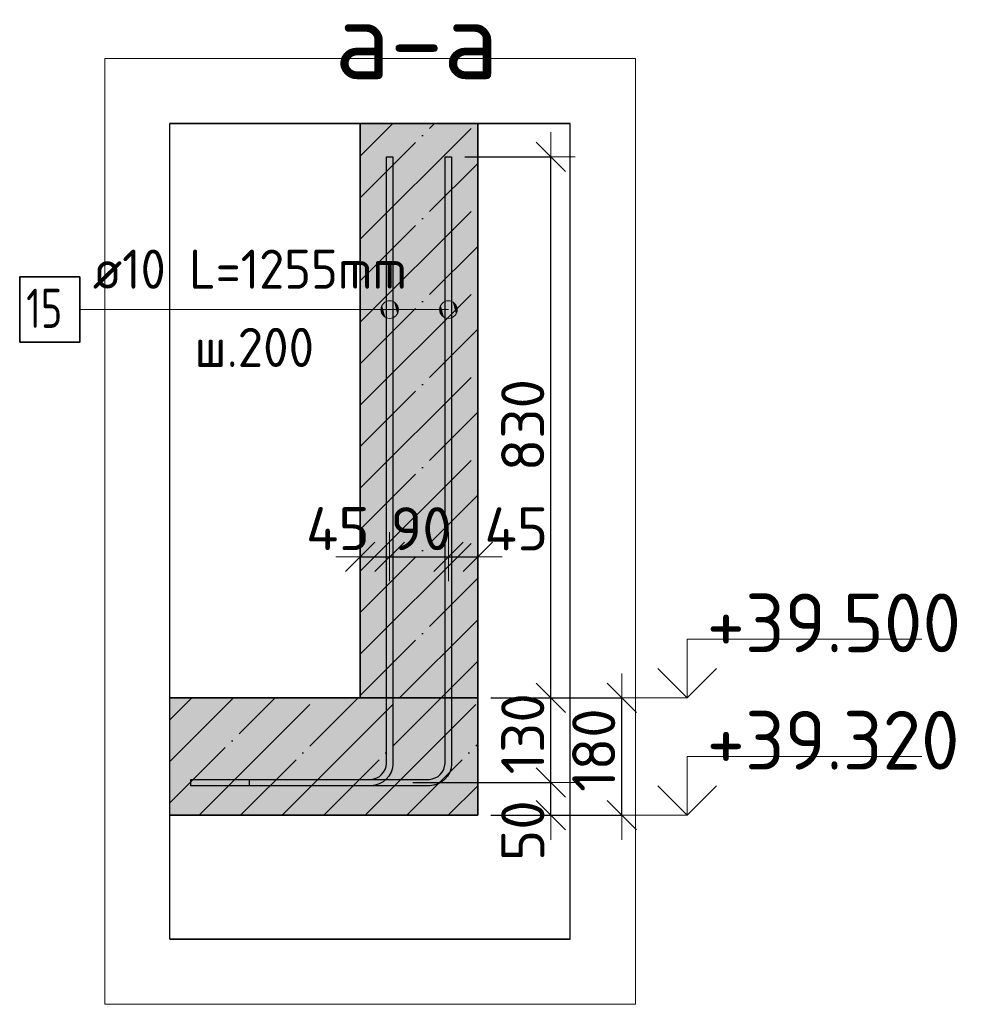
# Model space of a CAD drawing. Header units: millimetres. Extents: x 5077 to 50019, y 6526 to 90933.
# Tile 60 of 60: x 23458 to 24931, y 84965 to 86475. Entities that reach past the tile are written whole.
import ezdxf

# ---------------------------------------------------------------- set-up
doc = ezdxf.new("R2010")
doc.units = ezdxf.units.MM
doc.header["$PDMODE"] = 65
doc.linetypes.add('______11', pattern=[150, 120, -15, 0, -15])
doc.linetypes.add('______5', pattern=[330, 240, -30, 30, -30])
for name, color, linetype, lineweight in [('Standard', 7, 'Continuous', 25), ('Арм.стержн. Выпуски', 180, 'Continuous', 35), ('Высотная отметки_ общее', 7, 'Continuous', 13), ('Размерная линия_ общее', 7, 'Continuous', 13)]:
    doc.layers.add(name, color=color, linetype=linetype, lineweight=lineweight)
doc.styles.add('ISOCPEUR', font='ISOCPEUR')
doc.dimstyles.new('DIMSTYLE_3', dxfattribs={"dimtxt": 66, "dimasz": 75, "dimexe": 0, "dimexo": 0, "dimgap": 33, "dimtad": 2, "dimdec": 0, "dimrnd": 5, "dimzin": 12, "dimdsep": 46, "dimtxsty": 'ISOCPEUR', "dimblk1": 'ALL_ML_STRICH', "dimblk2": 'ALL_ML_STRICH', "dimsah": 1, "dimcen": 0, "dimclrd": 7, "dimclre": 256, "dimclrt": 7, "dimadec": 0, "dimazin": 0, "dimtfac": 1, "dimtdec": 0, "dimtix": 1, "dimtmove": 2, "dimatfit": 3, "dimfxl": 0, "dimtvp": 1.2, "dimtzin": 0, "dimlwd": 0, "dimlwe": -3, "dimarcsym": 0})
doc.dimstyles.new('DIMSTYLE_9', dxfattribs={"dimtxt": 66, "dimasz": 75, "dimexe": 0, "dimexo": 0, "dimgap": 33, "dimtad": 2, "dimdec": 0, "dimrnd": 5, "dimzin": 12, "dimdsep": 46, "dimtxsty": 'ISOCPEUR', "dimblk1": 'ALL_ML_STRICH', "dimblk2": 'ALL_ML_STRICH', "dimsah": 1, "dimcen": 0, "dimclrd": 7, "dimclre": 256, "dimclrt": 7, "dimadec": 0, "dimazin": 0, "dimtfac": 1, "dimtdec": 0, "dimtix": 1, "dimtmove": 2, "dimatfit": 3, "dimfxl": 0, "dimtzin": 0, "dimlwd": 0, "dimlwe": -3, "dimarcsym": 0})

# ---------------------------------------------------------------- blocks, each defined once
blk = doc.blocks.new('ALL_ML_STRICH')
at = {"color": 0, "linetype": 'ByBlock', "lineweight": -2}
for p, q in [((0, -0.5), (0, 0.5)), ((-0.3, -0.3), (0.3, 0.3)), ((-1, 0), (0.5, 0))]:
    blk.add_line(p, q, dxfattribs=at)
blk = doc.blocks.new('*D77')
at = {"layer": 'DEFPOINTS', "color": 7, "linetype": 'Continuous', "lineweight": 13, "transparency": 33554687}
for p in [(24160.2, 85434.5), (24160.2, 85254.5), (24381, 85254.5)]:
    blk.add_point(p, dxfattribs=at)
at = {"layer": 'Размерная линия_ общее', "color": 253, "linetype": 'Continuous', "lineweight": -2, "true_color": 0xa0a0a0, "transparency": 33554687}
for p, q in [((24180.2, 85434.5), (24381, 85434.5)), ((24180.2, 85254.5), (24381, 85254.5))]:
    blk.add_line(p, q, dxfattribs=at)
at = {"layer": 'Размерная линия_ общее', "color": 7, "linetype": 'Continuous', "lineweight": -2, "transparency": 33554687}
blk.add_line((24381, 85254.5), (24381, 85434.5), dxfattribs=at)
at = {"layer": 'Размерная линия_ общее', "color": 7, "linetype": 'Continuous', "lineweight": 13, "transparency": 33554687, "xscale": 75, "yscale": 75, "zscale": 75}
for p, rotation in [((24381, 85434.5), 90), ((24381, 85254.5), 270)]:
    blk.add_blockref('ALL_ML_STRICH', p, dxfattribs=dict(at, rotation=rotation))
at = {"layer": 'Размерная линия_ общее', "color": 7, "linetype": 'Continuous', "lineweight": 13, "transparency": 33554687, "insert": (24338, 85354.4), "char_height": 66, "width": 198, "attachment_point": 5, "rotation": 90, "style": 'ISOCPEUR'}
blk.add_mtext('\\A1;{180}', dxfattribs=at)
blk = doc.blocks.new('*D80')
at = {"layer": 'DEFPOINTS', "color": 7, "linetype": 'Continuous', "lineweight": 13, "transparency": 33554687}
for p in [(24040.7, 85304.5), (24160.2, 85254.5), (24272.2, 85254.5)]:
    blk.add_point(p, dxfattribs=at)
at = {"layer": 'Размерная линия_ общее', "color": 253, "linetype": 'Continuous', "lineweight": -2, "true_color": 0xa0a0a0, "transparency": 33554687}
for p, q in [((24060.7, 85304.5), (24272.2, 85304.5)), ((24180.2, 85254.5), (24272.2, 85254.5))]:
    blk.add_line(p, q, dxfattribs=at)
at = {"layer": 'Размерная линия_ общее', "color": 7, "linetype": 'Continuous', "lineweight": -2, "transparency": 33554687}
blk.add_line((24272.2, 85254.5), (24272.2, 85304.5), dxfattribs=at)
at = {"layer": 'Размерная линия_ общее', "color": 7, "linetype": 'Continuous', "lineweight": 13, "transparency": 33554687, "xscale": 75, "yscale": 75, "zscale": 75}
for p, rotation in [((24272.2, 85304.5), 90), ((24272.2, 85254.5), 270)]:
    blk.add_blockref('ALL_ML_STRICH', p, dxfattribs=dict(at, rotation=rotation))
at = {"layer": 'Размерная линия_ общее', "color": 7, "linetype": 'Continuous', "lineweight": 13, "transparency": 33554687, "insert": (24229.3, 85230.8), "char_height": 66, "width": 132, "attachment_point": 5, "rotation": 90, "style": 'ISOCPEUR'}
blk.add_mtext('\\A1;{50}', dxfattribs=at)
blk = doc.blocks.new('*D81')
at = {"layer": 'DEFPOINTS', "color": 7, "linetype": 'Continuous', "lineweight": 13, "transparency": 33554687}
for p in [(24160.2, 85434.5), (24040.7, 85304.5), (24272.2, 85304.5)]:
    blk.add_point(p, dxfattribs=at)
at = {"layer": 'Размерная линия_ общее', "color": 253, "linetype": 'Continuous', "lineweight": -2, "true_color": 0xa0a0a0, "transparency": 33554687}
for p, q in [((24180.2, 85434.5), (24272.2, 85434.5)), ((24060.7, 85304.5), (24272.2, 85304.5))]:
    blk.add_line(p, q, dxfattribs=at)
at = {"layer": 'Размерная линия_ общее', "color": 7, "linetype": 'Continuous', "lineweight": -2, "transparency": 33554687}
blk.add_line((24272.2, 85304.5), (24272.2, 85434.5), dxfattribs=at)
at = {"layer": 'Размерная линия_ общее', "color": 7, "linetype": 'Continuous', "lineweight": 13, "transparency": 33554687, "xscale": 75, "yscale": 75, "zscale": 75}
for p, rotation in [((24272.2, 85434.5), 90), ((24272.2, 85304.5), 270)]:
    blk.add_blockref('ALL_ML_STRICH', p, dxfattribs=dict(at, rotation=rotation))
at = {"layer": 'Размерная линия_ общее', "color": 7, "linetype": 'Continuous', "lineweight": 13, "transparency": 33554687, "insert": (24229.2, 85379.4), "char_height": 66, "width": 198, "attachment_point": 5, "rotation": 90, "style": 'ISOCPEUR'}
blk.add_mtext('\\A1;{130}', dxfattribs=at)
blk = doc.blocks.new('*D82')
at = {"layer": 'DEFPOINTS', "color": 7, "linetype": 'Continuous', "lineweight": 13, "transparency": 33554687}
for p in [(24120.2, 86264.5), (24160.2, 85434.5), (24272.2, 85434.5)]:
    blk.add_point(p, dxfattribs=at)
at = {"layer": 'Размерная линия_ общее', "color": 253, "linetype": 'Continuous', "lineweight": -2, "true_color": 0xa0a0a0, "transparency": 33554687}
for p, q in [((24140.2, 86264.5), (24272.2, 86264.5)), ((24180.2, 85434.5), (24272.2, 85434.5))]:
    blk.add_line(p, q, dxfattribs=at)
at = {"layer": 'Размерная линия_ общее', "color": 7, "linetype": 'Continuous', "lineweight": -2, "transparency": 33554687}
blk.add_line((24272.2, 85434.5), (24272.2, 86264.5), dxfattribs=at)
at = {"layer": 'Размерная линия_ общее', "color": 7, "linetype": 'Continuous', "lineweight": 13, "transparency": 33554687, "xscale": 75, "yscale": 75, "zscale": 75}
for p, rotation in [((24272.2, 86264.5), 90), ((24272.2, 85434.5), 270)]:
    blk.add_blockref('ALL_ML_STRICH', p, dxfattribs=dict(at, rotation=rotation))
at = {"layer": 'Размерная линия_ общее', "color": 7, "linetype": 'Continuous', "lineweight": 13, "transparency": 33554687, "insert": (24229.2, 85852.8), "char_height": 66, "width": 198, "attachment_point": 5, "rotation": 90, "style": 'ISOCPEUR'}
blk.add_mtext('\\A1;{830}', dxfattribs=at)
blk = doc.blocks.new('COMPLEX_ELEVATIONDIM_0')
at = {"layer": 'Высотная отметки_ общее', "color": 7, "linetype": 'Continuous', "lineweight": 13, "transparency": 33554687}
for p, q in [((24481, 85434.5), (24481, 85524.5)), ((24481, 85524.5), (24841, 85524.5)), ((24481, 85434.5), (24436, 85479.5)), ((24481, 85434.5), (24526, 85479.5)), ((24481, 85434.5), (24374.9, 85434.5)), ((24481, 85434.5), (24481, 85434.5)), ((24481, 85434.5), (24481, 85434.5)), ((24481, 85434.5), (24481, 85434.5)), ((24481, 85434.5), (24481, 85434.5)), ((24481, 85254.5), (24481, 85344.5)), ((24481, 85344.5), (24841, 85344.5)), ((24481, 85254.5), (24436, 85299.5)), ((24481, 85254.5), (24526, 85299.5)), ((24481, 85254.5), (24481, 85254.5)), ((24481, 85254.5), (24481, 85254.5)), ((24481, 85254.5), (24481, 85254.5)), ((24481, 85254.5), (24481, 85254.5))]:
    blk.add_line(p, q, dxfattribs=at)
blk.add_lwpolyline([(24481, 85254.5), (24441, 85254.5), (24441, 85254.5), (24374.9, 85254.5)], dxfattribs=at)
at = {"layer": 'Высотная отметки_ общее', "color": 7, "linetype": 'Continuous', "lineweight": 13, "transparency": 33554687, "char_height": 90, "width": 447.716, "attachment_point": 7, "style": 'ISOCPEUR'}
for s, insert in [('\\W0.96;+39.500', (24511, 85504.5)), ('\\W0.96;+39.320', (24511, 85324.5))]:
    blk.add_mtext(s, dxfattribs=dict(at, insert=insert))
blk = doc.blocks.new('*D212')
at = {"layer": 'DEFPOINTS', "color": 7, "linetype": 'Continuous', "lineweight": 13, "transparency": 33554687}
for p in [(23980.2, 85659.4), (24025.2, 85661.5), (23980.2, 85651)]:
    blk.add_point(p, dxfattribs=at)
at = {"layer": 'Размерная линия_ общее', "color": 253, "linetype": 'Continuous', "lineweight": -2, "true_color": 0xa0a0a0, "transparency": 33554687}
for p, q in [((23980.2, 85651), (23980.2, 85651)), ((24025.2, 85651), (24025.2, 85651))]:
    blk.add_line(p, q, dxfattribs=at)
at = {"layer": 'Размерная линия_ общее', "color": 7, "linetype": 'Continuous', "lineweight": -2, "transparency": 33554687}
blk.add_line((23980.2, 85651), (24025.2, 85651), dxfattribs=at)
at = {"layer": 'Размерная линия_ общее', "color": 7, "linetype": 'Continuous', "lineweight": 13, "transparency": 33554687, "xscale": 75, "yscale": 75, "zscale": 75, "rotation": 180}
blk.add_blockref('ALL_ML_STRICH', (23980.2, 85651), dxfattribs=at)
at = {"layer": 'Размерная линия_ общее', "color": 7, "linetype": 'Continuous', "lineweight": 13, "transparency": 33554687, "xscale": 75, "yscale": 75, "zscale": 75}
blk.add_blockref('ALL_ML_STRICH', (24025.2, 85651), dxfattribs=at)
at = {"layer": 'Размерная линия_ общее', "color": 7, "linetype": 'Continuous', "lineweight": 13, "transparency": 33554687, "insert": (23945.8, 85694.1), "char_height": 66, "width": 132, "attachment_point": 5, "style": 'ISOCPEUR'}
blk.add_mtext('\\A1;{45}', dxfattribs=at)
blk = doc.blocks.new('*D213')
at = {"layer": 'DEFPOINTS', "color": 7, "linetype": 'Continuous', "lineweight": 13, "transparency": 33554687}
for p in [(24025.2, 85661.5), (24115.2, 85658.4), (24025.2, 85651)]:
    blk.add_point(p, dxfattribs=at)
at = {"layer": 'Размерная линия_ общее', "color": 253, "linetype": 'Continuous', "lineweight": -2, "true_color": 0xa0a0a0, "transparency": 33554687}
for p, q in [((24025.2, 85651), (24025.2, 85651)), ((24115.2, 85651), (24115.2, 85651))]:
    blk.add_line(p, q, dxfattribs=at)
at = {"layer": 'Размерная линия_ общее', "color": 7, "linetype": 'Continuous', "lineweight": -2, "transparency": 33554687}
blk.add_line((24025.2, 85651), (24115.2, 85651), dxfattribs=at)
at = {"layer": 'Размерная линия_ общее', "color": 7, "linetype": 'Continuous', "lineweight": 13, "transparency": 33554687, "xscale": 75, "yscale": 75, "zscale": 75, "rotation": 180}
blk.add_blockref('ALL_ML_STRICH', (24025.2, 85651), dxfattribs=at)
at = {"layer": 'Размерная линия_ общее', "color": 7, "linetype": 'Continuous', "lineweight": 13, "transparency": 33554687, "xscale": 75, "yscale": 75, "zscale": 75}
blk.add_blockref('ALL_ML_STRICH', (24115.2, 85651), dxfattribs=at)
at = {"layer": 'Размерная линия_ общее', "color": 7, "linetype": 'Continuous', "lineweight": 13, "transparency": 33554687, "insert": (24073.5, 85694), "char_height": 66, "width": 132, "attachment_point": 5, "style": 'ISOCPEUR'}
blk.add_mtext('\\A1;{90}', dxfattribs=at)
blk = doc.blocks.new('*D214')
at = {"layer": 'DEFPOINTS', "color": 7, "linetype": 'Continuous', "lineweight": 13, "transparency": 33554687}
for p in [(24115.2, 85658.4), (24160.2, 85658.4), (24115.2, 85651)]:
    blk.add_point(p, dxfattribs=at)
at = {"layer": 'Размерная линия_ общее', "color": 253, "linetype": 'Continuous', "lineweight": -2, "true_color": 0xa0a0a0, "transparency": 33554687}
for p, q in [((24115.2, 85651), (24115.2, 85651)), ((24160.2, 85651), (24160.2, 85651))]:
    blk.add_line(p, q, dxfattribs=at)
at = {"layer": 'Размерная линия_ общее', "color": 7, "linetype": 'Continuous', "lineweight": -2, "transparency": 33554687}
blk.add_line((24115.2, 85651), (24160.2, 85651), dxfattribs=at)
at = {"layer": 'Размерная линия_ общее', "color": 7, "linetype": 'Continuous', "lineweight": 13, "transparency": 33554687, "xscale": 75, "yscale": 75, "zscale": 75, "rotation": 180}
blk.add_blockref('ALL_ML_STRICH', (24115.2, 85651), dxfattribs=at)
at = {"layer": 'Размерная линия_ общее', "color": 7, "linetype": 'Continuous', "lineweight": 13, "transparency": 33554687, "xscale": 75, "yscale": 75, "zscale": 75}
blk.add_blockref('ALL_ML_STRICH', (24160.2, 85651), dxfattribs=at)
at = {"layer": 'Размерная линия_ общее', "color": 7, "linetype": 'Continuous', "lineweight": 13, "transparency": 33554687, "insert": (24219.4, 85693.7), "char_height": 66, "width": 132, "attachment_point": 5, "style": 'ISOCPEUR'}
blk.add_mtext('\\A1;{45}', dxfattribs=at)

msp = doc.modelspace()

# ---------------------------------------------------------------- hatches: boundary and pattern name
at = {"layer": 'Standard', "linetype": 'Continuous', "lineweight": -3, "true_color": 0xc7c7c7, "transparency": 33554687}
msp.add_hatch(color=9, dxfattribs=at).paths.add_polyline_path([(23980.2, 85434.5), (24160.2, 85434.5), (24160.2, 86315.2), (23980.2, 86315.2)])
at = {"layer": 'Standard', "linetype": 'Continuous', "lineweight": -3, "transparency": 33554687}
msp.add_hatch(color=9, dxfattribs=at).paths.add_polyline_path([(24160.2, 85254.5), (24160.2, 85434.5), (23688.4, 85434.5), (23688.4, 85254.5)])
at = {"layer": 'Арм.стержн. Выпуски', "linetype": 'Continuous', "lineweight": 13, "transparency": 33554687}
for points in [[(24013.6, 86023.3), (24013.6, 86036.8), (24011.7, 86030)], [(24013.6, 86036.8), (24018.5, 86018.4), (24018.5, 86041.6)], [(24013.6, 86036.8), (24013.6, 86023.3), (24018.5, 86018.4)], [(24018.5, 86041.6), (24025.2, 86016.5), (24025.2, 86043.5)], [(24018.5, 86041.6), (24018.5, 86018.4), (24025.2, 86016.5)], [(24025.2, 86043.5), (24025.2, 86016.5), (24032, 86018.4)], [(24025.2, 86043.5), (24032, 86018.4), (24032, 86041.6)], [(24032, 86041.6), (24032, 86018.4), (24036.8, 86023.3)], [(24032, 86041.6), (24036.8, 86023.3), (24036.8, 86036.8)], [(24036.8, 86036.8), (24036.8, 86023.3), (24038.7, 86030)], [(24103.5, 86023.3), (24103.5, 86036.8), (24101.7, 86030)], [(24103.5, 86036.8), (24108.4, 86018.4), (24108.4, 86041.6)], [(24103.5, 86036.8), (24103.5, 86023.3), (24108.4, 86018.4)], [(24108.4, 86041.6), (24115.2, 86016.5), (24115.2, 86043.5)], [(24108.4, 86041.6), (24108.4, 86018.4), (24115.2, 86016.5)], [(24115.2, 86043.5), (24115.2, 86016.5), (24121.9, 86018.4)], [(24115.2, 86043.5), (24121.9, 86018.4), (24121.9, 86041.6)], [(24121.9, 86041.6), (24121.9, 86018.4), (24126.8, 86023.3)], [(24121.9, 86041.6), (24126.8, 86023.3), (24126.8, 86036.8)], [(24126.8, 86036.8), (24126.8, 86023.3), (24128.7, 86030)]]:
    msp.add_hatch(color=7, dxfattribs=at).paths.add_polyline_path(points)

# ---------------------------------------------------------------- linework, layer by layer
at = {"layer": 'Standard', "color": 52, "linetype": 'Continuous', "lineweight": -3, "transparency": 33554687}
for p, q in [((23688.4, 85064.5), (23688.4, 86315.2)), ((23688.4, 85064.5), (23688.4, 86315.2)), ((24301.8, 86315.2), (23688.4, 86315.2)), ((23688.4, 86315.2), (24301.8, 86315.2)), ((24301.8, 85064.5), (24301.8, 86315.2)), ((24301.8, 85064.5), (24301.8, 86315.2)), ((24301.8, 85064.5), (23688.4, 85064.5)), ((23688.4, 85064.5), (24301.8, 85064.5))]:
    msp.add_line(p, q, dxfattribs=at)
at = {"layer": 'Standard', "color": 7, "linetype": 'Continuous', "lineweight": 25, "transparency": 33554687}
for p, q in [((24210.2, 86315.2), (23930.2, 86315.2)), ((23688.4, 85204.5), (23688.4, 85484.5)), ((24160.2, 85434.5), (23980.2, 85434.5))]:
    msp.add_line(p, q, dxfattribs=at)
at = {"layer": 'Standard', "color": 253, "linetype": '______11', "lineweight": -3, "true_color": 0xababab, "transparency": 33554687}
for p, q in [((23980.2, 86201.6), (24093.8, 86315.2)), ((23980.2, 86074.3), (24160.2, 86254.3)), ((23980.2, 85947), (24160.2, 86127)), ((23980.2, 85819.8), (24160.2, 85999.8)), ((23980.2, 85692.5), (24160.2, 85872.5)), ((23980.2, 85565.2), (24160.2, 85745.2)), ((23980.2, 85437.9), (24160.2, 85617.9)), ((24104.1, 85434.5), (24160.2, 85490.6)), ((23688.4, 85400.7), (23722.2, 85434.5)), ((23688.4, 85273.4), (23849.5, 85434.5)), ((23796.8, 85254.5), (23976.8, 85434.5)), ((23924.1, 85254.5), (24104.1, 85434.5)), ((24051.3, 85254.5), (24160.2, 85363.4))]:
    msp.add_line(p, q, dxfattribs=at)
at = {"layer": 'Standard', "color": 253, "linetype": '______5', "lineweight": -3, "true_color": 0xababab, "transparency": 33554687}
for p, q in [((23980.2, 86138), (24157.4, 86315.2)), ((23980.2, 86265.2), (24030.1, 86315.2)), ((23980.2, 86010.7), (24160.2, 86190.7)), ((23980.2, 85883.4), (24160.2, 86063.4)), ((23980.2, 85756.1), (24160.2, 85936.1)), ((23980.2, 85628.8), (24160.2, 85808.8)), ((23980.2, 85501.6), (24160.2, 85681.6)), ((24040.4, 85434.5), (24160.2, 85554.3)), ((23688.4, 85337.1), (23785.9, 85434.5)), ((23733.1, 85254.5), (23913.1, 85434.5)), ((23860.4, 85254.5), (24040.4, 85434.5)), ((23987.7, 85254.5), (24160.2, 85427)), ((24115, 85254.5), (24160.2, 85299.7))]:
    msp.add_line(p, q, dxfattribs=at)
at = {"layer": 'Standard', "color": 7, "linetype": 'Continuous', "lineweight": 35, "transparency": 33554687}
for p, q in [((23980.2, 86315.2), (23980.2, 85434.5)), ((24160.2, 85434.5), (24160.2, 86315.2)), ((23980.2, 85434.5), (23688.4, 85434.5)), ((23980.2, 85434.5), (24160.2, 85434.5)), ((24160.2, 85254.5), (24160.2, 85434.5)), ((23688.4, 85254.5), (24160.2, 85254.5))]:
    msp.add_line(p, q, dxfattribs=at)
at = {"layer": 'Standard', "color": 7, "linetype": 'Continuous', "lineweight": 13, "transparency": 33554687}
msp.add_lwpolyline([(23588.4, 84964.5), (24401.8, 84964.5), (24401.8, 86415.2), (23588.4, 86415.2), (23588.4, 84964.5)], dxfattribs=at)
at = {"layer": 'Арм.стержн. Выпуски', "color": 7, "linetype": 'Continuous', "lineweight": 13, "transparency": 33554687}
for p, q in [((24025.2, 86043.5), (24025.2, 86043.5)), ((24115.2, 86043.5), (24115.2, 86043.5)), ((23550.1, 86030), (23955.6, 86030)), ((23955.6, 86030), (24115.2, 86030)), ((23955.6, 86030), (24025.2, 86030)), ((24011.7, 86030), (24011.7, 86030)), ((24025.2, 86016.5), (24025.2, 86016.5)), ((24038.7, 86030), (24038.7, 86030)), ((24101.7, 86030), (24101.7, 86030)), ((24115.2, 86016.5), (24115.2, 86016.5)), ((24128.7, 86030), (24128.7, 86030))]:
    msp.add_line(p, q, dxfattribs=at)
at = {"layer": 'Арм.стержн. Выпуски', "color": 4, "linetype": 'Continuous', "lineweight": 25, "transparency": 33554687}
for points in [[(24030.2, 86264.5), (24030.2, 85332.9), (24029.4, 85326.8), (24027.3, 85320.4), (24024, 85314.6), (24020, 85309.8), (24015.2, 85305.7), (24009.3, 85302.5), (24003, 85300.4), (23996.9, 85299.5), (23720.2, 85299.5), (23720.2, 85309.5), (23996.2, 85309.5), (24000.7, 85310.1), (24005.3, 85311.7), (24009.5, 85314), (24012.9, 85316.9), (24015.7, 85320.3), (24018.1, 85324.5), (24019.6, 85329), (24020.2, 85333.6), (24020.2, 86264.5), (24030.2, 86264.5)], [(24120.2, 86264.5), (24120.2, 85332.9), (24119.3, 85326.8), (24117.2, 85320.4), (24113.9, 85314.6), (24109.9, 85309.8), (24105.1, 85305.7), (24099.3, 85302.5), (24092.9, 85300.4), (24086.8, 85299.5), (23810.2, 85299.5), (23810.2, 85309.5), (24086.1, 85309.5), (24090.6, 85310.1), (24095.2, 85311.7), (24099.4, 85314), (24102.8, 85316.9), (24105.7, 85320.3), (24108, 85324.5), (24109.5, 85329), (24110.2, 85333.6), (24110.2, 86264.5), (24120.2, 86264.5)]]:
    msp.add_lwpolyline(points, dxfattribs=at)
at = {"layer": 'Арм.стержн. Выпуски', "color": 7, "linetype": 'Continuous', "lineweight": 35, "transparency": 33554687}
msp.add_lwpolyline([(23458.1, 85980), (23550.1, 85980), (23550.1, 86080), (23458.1, 86080), (23458.1, 85980)], dxfattribs=at)
at = {"layer": 'Арм.стержн. Выпуски', "color": 7, "linetype": 'Continuous', "lineweight": 13, "transparency": 33554687}
for centre in [(24025.2, 86030), (24115.2, 86030)]:
    msp.add_circle(centre, 13.5, dxfattribs=at)

# ---------------------------------------------------------------- block references
at = {"layer": 'Высотная отметки_ общее', "color": 7, "linetype": 'Continuous', "lineweight": 13, "transparency": 33554687}
msp.add_blockref('COMPLEX_ELEVATIONDIM_0', (0, 0), dxfattribs=at)

# ---------------------------------------------------------------- texts
at = {"layer": 'Standard', "color": 7, "linetype": 'Continuous', "lineweight": 13, "transparency": 33554687, "insert": (23941, 86383.4), "char_height": 120, "width": 331.2, "attachment_point": 7, "style": 'ISOCPEUR'}
msp.add_mtext('\\A1;{\\fISOCPEUR|i0|b0;\\H120.000000;\\W1.000000;\\C7;а-а}\\P', dxfattribs=at)
at = {"layer": 'Арм.стержн. Выпуски', "color": 7, "linetype": 'Continuous', "lineweight": 25, "transparency": 33554687, "char_height": 60, "attachment_point": 7, "style": 'ISOCPEUR'}
for s, insert, width in [('\\W0.94;ø10 L=1255mm ', (23570.1, 86062), 573.922), ('\\W0.75;15', (23468.1, 86002), 94.456), ('\\W0.95;ш.200 ', (23726.1, 85942), 262.399)]:
    msp.add_mtext(s, dxfattribs=dict(at, insert=insert, width=width))

# ---------------------------------------------------------------- dimensions: what is measured, and where the dimension line sits
at = {"layer": 'Размерная линия_ общее', "color": 7, "linetype": 'Continuous', "lineweight": 13, "transparency": 33554687}
for base, p1, p2, dimstyle, picture, middle in [((24272.2, 86264.5), (24180.2, 85434.5), (24140.2, 86264.5), 'DIMSTYLE_9', '*D82', (24229.2, 85852.8)), ((24272.2, 85434.5), (24060.7, 85304.5), (24180.2, 85434.5), 'DIMSTYLE_3', '*D81', (24229.2, 85379.4)), ((24381, 85434.5), (24180.2, 85254.5), (24180.2, 85434.5), 'DIMSTYLE_3', '*D77', (24338, 85354.4)), ((24272.2, 85304.5), (24180.2, 85254.5), (24060.7, 85304.5), 'DIMSTYLE_3', '*D80', (24229.3, 85230.8))]:
    dim = msp.add_linear_dim(base=base, p1=p1, p2=p2, angle=90, dimstyle=dimstyle, override={"dimpost": '<>', "dimclrd": 7, "dimclre": 253, "dimclrt": 7, "dimlwd": 0, "dimlwe": 65533}, dxfattribs=at)
    dim.commit()
    dim.dimension.update_dxf_attribs({"geometry": picture, "text_midpoint": middle, "dimtype": 160})
for base, p1, p2, picture, middle in [((24025.2, 85651), (23980.2, 85651), (24025.2, 85651), '*D212', (23945.8, 85694.1)), ((24115.2, 85651), (24025.2, 85651), (24115.2, 85651), '*D213', (24073.5, 85694)), ((24160.2, 85651), (24115.2, 85651), (24160.2, 85651), '*D214', (24219.4, 85693.7))]:
    dim = msp.add_linear_dim(base=base, p1=p1, p2=p2, dimstyle='DIMSTYLE_3', override={"dimpost": '<>', "dimclrd": 7, "dimclre": 253, "dimclrt": 7, "dimlwd": 0, "dimlwe": 65533}, dxfattribs=at)
    dim.commit()
    dim.dimension.update_dxf_attribs({"geometry": picture, "text_midpoint": middle, "dimtype": 160})

doc.saveas('drawing.dxf')
